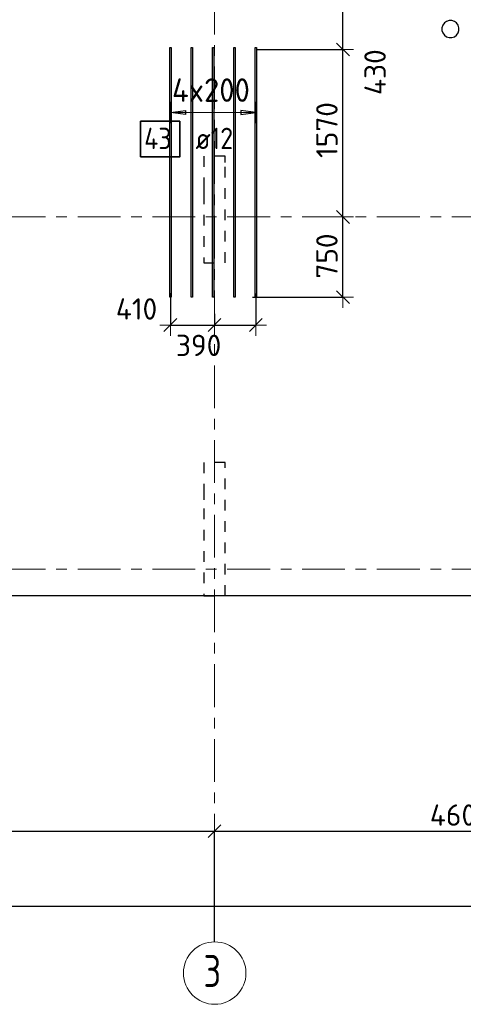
# Model space of a CAD drawing. Header units: metres. Extents: x -38 to 107, y -15 to 21.
# Tile 4 of 254: x 7.33 to 11.48, y -4.07 to 5.15. Entities that reach past the tile are written whole.
import ezdxf

# ---------------------------------------------------------------- set-up
doc = ezdxf.new("R2010")
doc.units = ezdxf.units.M
doc.header["$PDMODE"] = 65
for name, pattern in [('______11', [0.5, 0.4, -0.05, 0, -0.05]), ('______2', [0.0405, 0.03, -0.0105]), ('______5', [1.1, 0.8, -0.1, 0.1, -0.1])]:
    doc.linetypes.add(name, pattern=pattern)
for name, color, linetype, lineweight in [('XR$1$Осевая линия (1)', 7, '______5', 13), ('XR$1$Размерная линия (1)', 7, 'Continuous', 13), ('XR$5$Перекрытие (1)', 7, 'Continuous', 35), ('XR$5$Размерная линия (1)', 7, 'Continuous', 13)]:
    doc.layers.add(name, color=color, linetype=linetype, lineweight=lineweight)
doc.layers.add('XR$5$Арм.стержн.Доп. Арм верхн.зоны Х', color=7, linetype='Continuous', lineweight=35, true_color=0x8c8cff)
doc.layers.add('XR$7$Стена_ бетон несущ.', color=7, linetype='Continuous', lineweight=70, true_color=0xb4b496)
doc.styles.add('ISOCPEUR', font='txt')
doc.dimstyles.new('DIMSTYLE_3', dxfattribs={"dimtxt": 0.2, "dimasz": 0.2, "dimexe": 0, "dimexo": 0, "dimgap": 0.1, "dimtad": 2, "dimdec": 0, "dimlfac": 1000, "dimrnd": 5, "dimzin": 12, "dimdsep": 46, "dimtxsty": 'ISOCPEUR', "dimblk1": 'ALL_ML_STRICH', "dimblk2": 'ALL_ML_STRICH', "dimsah": 1, "dimcen": 0, "dimclrd": 7, "dimclre": 256, "dimclrt": 7, "dimadec": 0, "dimazin": 0, "dimtfac": 1, "dimtdec": 0, "dimtix": 1, "dimtmove": 2, "dimatfit": 3, "dimfxl": 0, "dimtzin": 0, "dimlwd": 0, "dimlwe": -3, "dimarcsym": 0})
doc.dimstyles.new('DIMSTYLE_36', dxfattribs={"dimtxt": 0.2, "dimasz": 0.2, "dimexe": 0, "dimexo": 0, "dimgap": 0.1, "dimtad": 0, "dimdec": 0, "dimlfac": 1000, "dimrnd": 5, "dimzin": 12, "dimdsep": 46, "dimtxsty": 'ISOCPEUR', "dimblk1": 'ALL_ML_STRICH', "dimblk2": 'ALL_ML_STRICH', "dimsah": 1, "dimcen": 0, "dimclrd": 7, "dimclre": 256, "dimclrt": 7, "dimadec": 0, "dimazin": 0, "dimtfac": 1, "dimtdec": 0, "dimtix": 1, "dimtmove": 2, "dimatfit": 3, "dimfxl": 0, "dimtvp": 1.2, "dimtzin": 0, "dimlwd": 0, "dimlwe": -3, "dimarcsym": 0})
doc.dimstyles.new('DIMSTYLE_37', dxfattribs={"dimtxt": 0.2, "dimasz": 0.2, "dimexe": 0, "dimexo": 0, "dimgap": 0.1, "dimtad": 2, "dimdec": 0, "dimlfac": 1000, "dimrnd": 5, "dimzin": 12, "dimdsep": 46, "dimtxsty": 'ISOCPEUR', "dimblk1": 'ALL_ML_STRICH', "dimblk2": 'ALL_ML_STRICH', "dimsah": 1, "dimcen": 0, "dimclrd": 7, "dimclre": 256, "dimclrt": 7, "dimadec": 0, "dimazin": 0, "dimtfac": 1, "dimtdec": 0, "dimtix": 1, "dimtmove": 2, "dimatfit": 3, "dimfxl": 0, "dimtvp": 1.2, "dimtzin": 0, "dimlwd": 0, "dimlwe": -3, "dimarcsym": 0})

# ---------------------------------------------------------------- blocks, each defined once
blk = doc.blocks.new('ALL_ML_STRICH')
at = {"color": 0, "linetype": 'ByBlock', "lineweight": -2}
for p, q in [((0, -0.5), (0, 0.5)), ((-1, 0), (0.5, 0)), ((-0.3, -0.3), (0.3, 0.3))]:
    blk.add_line(p, q, dxfattribs=at)
blk = doc.blocks.new('*D11')
at = {"layer": 'DEFPOINTS', "color": 7, "linetype": 'Continuous', "lineweight": 13, "transparency": 33554687}
for p in [(0.5, -3.1033), (0.5, -3.1563), (61.6, -3.1401)]:
    blk.add_point(p, dxfattribs=at)
at = {"layer": 'XR$1$Размерная линия (1)', "color": 9, "linetype": 'Continuous', "lineweight": -2, "true_color": 0xc7c7c7, "transparency": 33554687}
for p, q in [((0.5, -3.1233), (0.5, -3.1563)), ((61.6, -3.1563), (61.6, -3.1563))]:
    blk.add_line(p, q, dxfattribs=at)
at = {"layer": 'XR$1$Размерная линия (1)', "color": 7, "linetype": 'Continuous', "lineweight": -2, "transparency": 33554687}
blk.add_line((0.5, -3.1563), (61.6, -3.1563), dxfattribs=at)
at = {"layer": 'XR$1$Размерная линия (1)', "color": 7, "linetype": 'Continuous', "lineweight": 13, "transparency": 33554687, "xscale": 0.2, "yscale": 0.2, "zscale": 0.2, "rotation": 180}
blk.add_blockref('ALL_ML_STRICH', (0.5, -3.1563), dxfattribs=at)
at = {"layer": 'XR$1$Размерная линия (1)', "color": 7, "linetype": 'Continuous', "lineweight": 13, "transparency": 33554687, "xscale": 0.2, "yscale": 0.2, "zscale": 0.2}
blk.add_blockref('ALL_ML_STRICH', (61.6, -3.1563), dxfattribs=at)
at = {"layer": 'XR$1$Размерная линия (1)', "color": 7, "linetype": 'Continuous', "lineweight": 13, "transparency": 33554687, "insert": (31.1, -3.0063), "char_height": 0.2, "width": 1, "attachment_point": 5, "style": 'ISOCPEUR'}
blk.add_mtext('\\A1;{61100}', dxfattribs=at)
blk = doc.blocks.new('*D13')
at = {"layer": 'DEFPOINTS', "color": 7, "linetype": 'Continuous', "lineweight": 13, "transparency": 33554687}
for p in [(4.5, -2.452), (4.5, -3.5132), (9.15, -3.5132)]:
    blk.add_point(p, dxfattribs=at)
at = {"layer": 'XR$1$Размерная линия (1)', "color": 9, "linetype": 'Continuous', "lineweight": -2, "true_color": 0xc7c7c7, "transparency": 33554687}
for p, q in [((4.5, -3.4932), (4.5, -2.452)), ((9.15, -3.4932), (9.15, -2.452))]:
    blk.add_line(p, q, dxfattribs=at)
at = {"layer": 'XR$1$Размерная линия (1)', "color": 7, "linetype": 'Continuous', "lineweight": -2, "transparency": 33554687}
blk.add_line((4.5, -2.452), (9.15, -2.452), dxfattribs=at)
at = {"layer": 'XR$1$Размерная линия (1)', "color": 7, "linetype": 'Continuous', "lineweight": 13, "transparency": 33554687, "xscale": 0.2, "yscale": 0.2, "zscale": 0.2, "rotation": 180}
blk.add_blockref('ALL_ML_STRICH', (4.5, -2.452), dxfattribs=at)
at = {"layer": 'XR$1$Размерная линия (1)', "color": 7, "linetype": 'Continuous', "lineweight": 13, "transparency": 33554687, "xscale": 0.2, "yscale": 0.2, "zscale": 0.2}
blk.add_blockref('ALL_ML_STRICH', (9.15, -2.452), dxfattribs=at)
at = {"layer": 'XR$1$Размерная линия (1)', "color": 7, "linetype": 'Continuous', "lineweight": 13, "transparency": 33554687, "insert": (6.825, -2.302), "char_height": 0.2, "width": 0.8, "attachment_point": 5, "style": 'ISOCPEUR'}
blk.add_mtext('\\A1;{4650}', dxfattribs=at)
blk = doc.blocks.new('*D14')
at = {"layer": 'DEFPOINTS', "color": 7, "linetype": 'Continuous', "lineweight": 13, "transparency": 33554687}
for p in [(9.15, -2.452), (9.15, -3.5132), (13.75, -3.5132)]:
    blk.add_point(p, dxfattribs=at)
at = {"layer": 'XR$1$Размерная линия (1)', "color": 9, "linetype": 'Continuous', "lineweight": -2, "true_color": 0xc7c7c7, "transparency": 33554687}
for p, q in [((9.15, -3.4932), (9.15, -2.452)), ((13.75, -3.4932), (13.75, -2.452))]:
    blk.add_line(p, q, dxfattribs=at)
at = {"layer": 'XR$1$Размерная линия (1)', "color": 7, "linetype": 'Continuous', "lineweight": -2, "transparency": 33554687}
blk.add_line((9.15, -2.452), (13.75, -2.452), dxfattribs=at)
at = {"layer": 'XR$1$Размерная линия (1)', "color": 7, "linetype": 'Continuous', "lineweight": 13, "transparency": 33554687, "xscale": 0.2, "yscale": 0.2, "zscale": 0.2, "rotation": 180}
blk.add_blockref('ALL_ML_STRICH', (9.15, -2.452), dxfattribs=at)
at = {"layer": 'XR$1$Размерная линия (1)', "color": 7, "linetype": 'Continuous', "lineweight": 13, "transparency": 33554687, "xscale": 0.2, "yscale": 0.2, "zscale": 0.2}
blk.add_blockref('ALL_ML_STRICH', (13.75, -2.452), dxfattribs=at)
at = {"layer": 'XR$1$Размерная линия (1)', "color": 7, "linetype": 'Continuous', "lineweight": 13, "transparency": 33554687, "insert": (11.45, -2.302), "char_height": 0.2, "width": 0.8, "attachment_point": 5, "style": 'ISOCPEUR'}
blk.add_mtext('\\A1;{4600}', dxfattribs=at)
blk = doc.blocks.new('*D651')
at = {"layer": 'DEFPOINTS', "color": 7, "linetype": 'Continuous', "lineweight": 13, "transparency": 33554687}
for p in [(8.7376, 2.6076), (9.15, 2.4137), (8.7376, 2.2878)]:
    blk.add_point(p, dxfattribs=at)
at = {"layer": 'XR$5$Размерная линия (1)', "color": 9, "linetype": 'Continuous', "lineweight": -2, "true_color": 0xc7c7c7, "transparency": 33554687}
for p, q in [((8.7376, 2.5876), (8.7376, 2.2878)), ((9.15, 2.3937), (9.15, 2.2878))]:
    blk.add_line(p, q, dxfattribs=at)
at = {"layer": 'XR$5$Размерная линия (1)', "color": 7, "linetype": 'Continuous', "lineweight": -2, "transparency": 33554687}
blk.add_line((8.7376, 2.2878), (9.15, 2.2878), dxfattribs=at)
at = {"layer": 'XR$5$Размерная линия (1)', "color": 7, "linetype": 'Continuous', "lineweight": 13, "transparency": 33554687, "xscale": 0.2, "yscale": 0.2, "zscale": 0.2, "rotation": 180}
blk.add_blockref('ALL_ML_STRICH', (8.7376, 2.2878), dxfattribs=at)
at = {"layer": 'XR$5$Размерная линия (1)', "color": 7, "linetype": 'Continuous', "lineweight": 13, "transparency": 33554687, "xscale": 0.2, "yscale": 0.2, "zscale": 0.2}
blk.add_blockref('ALL_ML_STRICH', (9.15, 2.2878), dxfattribs=at)
at = {"layer": 'XR$5$Размерная линия (1)', "color": 7, "linetype": 'Continuous', "lineweight": 13, "transparency": 33554687, "insert": (8.4205, 2.4384), "char_height": 0.2, "width": 0.6, "attachment_point": 5, "style": 'ISOCPEUR'}
blk.add_mtext('\\A1;{410}', dxfattribs=at)
blk = doc.blocks.new('*D652')
at = {"layer": 'DEFPOINTS', "color": 7, "linetype": 'Continuous', "lineweight": 13, "transparency": 33554687}
for p in [(9.5376, 2.6041), (9.15, 2.4137), (9.15, 2.2878)]:
    blk.add_point(p, dxfattribs=at)
at = {"layer": 'XR$5$Размерная линия (1)', "color": 9, "linetype": 'Continuous', "lineweight": -2, "true_color": 0xc7c7c7, "transparency": 33554687}
for p, q in [((9.5376, 2.5841), (9.5376, 2.2878)), ((9.15, 2.3937), (9.15, 2.2878))]:
    blk.add_line(p, q, dxfattribs=at)
at = {"layer": 'XR$5$Размерная линия (1)', "color": 7, "linetype": 'Continuous', "lineweight": -2, "transparency": 33554687}
blk.add_line((9.15, 2.2878), (9.5376, 2.2878), dxfattribs=at)
at = {"layer": 'XR$5$Размерная линия (1)', "color": 7, "linetype": 'Continuous', "lineweight": 13, "transparency": 33554687, "xscale": 0.2, "yscale": 0.2, "zscale": 0.2, "rotation": 180}
blk.add_blockref('ALL_ML_STRICH', (9.15, 2.2878), dxfattribs=at)
at = {"layer": 'XR$5$Размерная линия (1)', "color": 7, "linetype": 'Continuous', "lineweight": 13, "transparency": 33554687, "xscale": 0.2, "yscale": 0.2, "zscale": 0.2}
blk.add_blockref('ALL_ML_STRICH', (9.5376, 2.2878), dxfattribs=at)
at = {"layer": 'XR$5$Размерная линия (1)', "color": 7, "linetype": 'Continuous', "lineweight": 13, "transparency": 33554687, "insert": (9.0015, 2.0972), "char_height": 0.2, "width": 0.6, "attachment_point": 5, "style": 'ISOCPEUR'}
blk.add_mtext('\\A1;{390}', dxfattribs=at)
blk = doc.blocks.new('*D883')
at = {"layer": 'DEFPOINTS', "color": 7, "linetype": 'Continuous', "lineweight": 13, "transparency": 33554687}
for p in [(10.5511, 3.3), (9.4863, 2.548), (10.3519, 2.548)]:
    blk.add_point(p, dxfattribs=at)
at = {"layer": 'XR$5$Размерная линия (1)', "color": 9, "linetype": 'Continuous', "lineweight": -2, "true_color": 0xc7c7c7, "transparency": 33554687}
for p, q in [((10.3519, 3.3), (10.3519, 3.3)), ((9.5063, 2.548), (10.3519, 2.548))]:
    blk.add_line(p, q, dxfattribs=at)
at = {"layer": 'XR$5$Размерная линия (1)', "color": 7, "linetype": 'Continuous', "lineweight": -2, "transparency": 33554687}
blk.add_line((10.3519, 2.548), (10.3519, 3.3), dxfattribs=at)
at = {"layer": 'XR$5$Размерная линия (1)', "color": 7, "linetype": 'Continuous', "lineweight": 13, "transparency": 33554687, "xscale": 0.2, "yscale": 0.2, "zscale": 0.2}
for p, rotation in [((10.3519, 3.3), 90), ((10.3519, 2.548), 270)]:
    blk.add_blockref('ALL_ML_STRICH', p, dxfattribs=dict(at, rotation=rotation))
at = {"layer": 'XR$5$Размерная линия (1)', "color": 7, "linetype": 'Continuous', "lineweight": 13, "transparency": 33554687, "insert": (10.2019, 2.934), "char_height": 0.2, "width": 0.6, "attachment_point": 5, "rotation": 90, "style": 'ISOCPEUR'}
blk.add_mtext('\\A1;{750}', dxfattribs=at)
blk = doc.blocks.new('*D884')
at = {"layer": 'DEFPOINTS', "color": 7, "linetype": 'Continuous', "lineweight": 13, "transparency": 33554687}
for p in [(9.524, 4.8685), (10.3519, 3.3), (10.5511, 3.3)]:
    blk.add_point(p, dxfattribs=at)
at = {"layer": 'XR$5$Размерная линия (1)', "color": 9, "linetype": 'Continuous', "lineweight": -2, "true_color": 0xc7c7c7, "transparency": 33554687}
for p, q in [((9.544, 4.8685), (10.3519, 4.8685)), ((10.3519, 3.3), (10.3519, 3.3))]:
    blk.add_line(p, q, dxfattribs=at)
at = {"layer": 'XR$5$Размерная линия (1)', "color": 7, "linetype": 'Continuous', "lineweight": -2, "transparency": 33554687}
blk.add_line((10.3519, 3.3), (10.3519, 4.8685), dxfattribs=at)
at = {"layer": 'XR$5$Размерная линия (1)', "color": 7, "linetype": 'Continuous', "lineweight": 13, "transparency": 33554687, "xscale": 0.2, "yscale": 0.2, "zscale": 0.2}
for p, rotation in [((10.3519, 4.8685), 90), ((10.3519, 3.3), 270)]:
    blk.add_blockref('ALL_ML_STRICH', p, dxfattribs=dict(at, rotation=rotation))
at = {"layer": 'XR$5$Размерная линия (1)', "color": 7, "linetype": 'Continuous', "lineweight": 13, "transparency": 33554687, "insert": (10.2019, 4.1143), "char_height": 0.2, "width": 0.8, "attachment_point": 5, "rotation": 90, "style": 'ISOCPEUR'}
blk.add_mtext('\\A1;{1570}', dxfattribs=at)
blk = doc.blocks.new('*D885')
at = {"layer": 'DEFPOINTS', "color": 7, "linetype": 'Continuous', "lineweight": 13, "transparency": 33554687}
for p in [(9.6185, 5.2995), (9.524, 4.8685), (10.3519, 4.8685)]:
    blk.add_point(p, dxfattribs=at)
at = {"layer": 'XR$5$Размерная линия (1)', "color": 9, "linetype": 'Continuous', "lineweight": -2, "true_color": 0xc7c7c7, "transparency": 33554687}
for p, q in [((9.6385, 5.2995), (10.3519, 5.2995)), ((9.544, 4.8685), (10.3519, 4.8685))]:
    blk.add_line(p, q, dxfattribs=at)
at = {"layer": 'XR$5$Размерная линия (1)', "color": 7, "linetype": 'Continuous', "lineweight": -2, "transparency": 33554687}
blk.add_line((10.3519, 4.8685), (10.3519, 5.2995), dxfattribs=at)
at = {"layer": 'XR$5$Размерная линия (1)', "color": 7, "linetype": 'Continuous', "lineweight": 13, "transparency": 33554687, "xscale": 0.2, "yscale": 0.2, "zscale": 0.2}
for p, rotation in [((10.3519, 5.2995), 90), ((10.3519, 4.8685), 270)]:
    blk.add_blockref('ALL_ML_STRICH', p, dxfattribs=dict(at, rotation=rotation))
at = {"layer": 'XR$5$Размерная линия (1)', "color": 7, "linetype": 'Continuous', "lineweight": 13, "transparency": 33554687, "insert": (10.6526, 4.6564), "char_height": 0.2, "width": 0.6, "attachment_point": 5, "rotation": 90, "style": 'ISOCPEUR'}
blk.add_mtext('\\A1;{430}', dxfattribs=at)

msp = doc.modelspace()

# ---------------------------------------------------------------- linework, layer by layer
at = {"layer": 'XR$1$Осевая линия (1)', "color": 253, "linetype": '______11', "lineweight": 13, "true_color": 0xa0a0a0, "transparency": 33554687}
for p, q in [((9.15, -3.39), (9.15, 19.78)), ((-2.63, 3.3), (62.6, 3.3)), ((-2.63, 0), (62.6, 0))]:
    msp.add_line(p, q, dxfattribs=at)
at = {"layer": 'XR$1$Осевая линия (1)', "color": 7, "linetype": 'Continuous', "lineweight": 13, "transparency": 33554687}
msp.add_circle((9.1524, -3.7819), 0.2924, dxfattribs=at)
at = {"layer": 'XR$5$Арм.стержн.Доп. Арм верхн.зоны Х', "color": 253, "linetype": 'Continuous', "lineweight": -3, "true_color": 0xa0a0a0, "transparency": 33554687}
for p, q in [((8.7376, 4.2782), (8.7376, 4.3782)), ((9.5376, 4.2782), (9.5376, 4.3782)), ((8.7376, 4.2782), (8.7376, 4.1782)), ((9.5376, 4.2782), (9.5376, 4.1782))]:
    msp.add_line(p, q, dxfattribs=at)
at = {"layer": 'XR$5$Арм.стержн.Доп. Арм верхн.зоны Х', "color": 7, "linetype": 'Continuous', "lineweight": 25, "transparency": 33554687}
for p, q in [((8.7376, 4.2782), (8.8776, 4.2982)), ((8.8776, 4.2582), (8.7376, 4.2782)), ((8.8776, 4.2982), (8.8776, 4.2582)), ((9.5376, 4.2782), (9.3976, 4.2982)), ((9.3976, 4.2982), (9.3976, 4.2582)), ((9.3976, 4.2582), (9.5376, 4.2782))]:
    msp.add_line(p, q, dxfattribs=at)
at = {"layer": 'XR$5$Арм.стержн.Доп. Арм верхн.зоны Х', "color": 7, "linetype": 'Continuous', "lineweight": 13, "transparency": 33554687}
for p, q in [((8.7376, 4.2782), (8.7376, 4.2782)), ((8.7376, 4.2782), (9.5376, 4.2782)), ((9.5376, 4.2782), (9.5376, 4.2782))]:
    msp.add_line(p, q, dxfattribs=at)
at = {"layer": 'XR$5$Арм.стержн.Доп. Арм верхн.зоны Х', "color": 34, "linetype": 'Continuous', "lineweight": 25, "transparency": 33554687}
for points in [[(8.7316, 2.5482), (8.7316, 4.8882), (8.7436, 4.8882), (8.7436, 2.5482), (8.7316, 2.5482)], [(8.9316, 2.5482), (8.9316, 4.8882), (8.9436, 4.8882), (8.9436, 2.5482), (8.9316, 2.5482)], [(9.1316, 2.5482), (9.1316, 4.8882), (9.1436, 4.8882), (9.1436, 2.5482), (9.1316, 2.5482)], [(9.3316, 2.5482), (9.3316, 4.8882), (9.3436, 4.8882), (9.3436, 2.5482), (9.3316, 2.5482)], [(9.5316, 2.5482), (9.5316, 4.8882), (9.5436, 4.8882), (9.5436, 2.5482), (9.5316, 2.5482)]]:
    msp.add_lwpolyline(points, dxfattribs=at)
at = {"layer": 'XR$5$Арм.стержн.Доп. Арм верхн.зоны Х', "color": 7, "linetype": 'Continuous', "lineweight": 35, "transparency": 33554687}
msp.add_lwpolyline([(8.4587, 3.8624), (8.8254, 3.8624), (8.8254, 4.1957), (8.4587, 4.1957), (8.4587, 3.8624)], dxfattribs=at)
at = {"layer": 'XR$5$Перекрытие (1)', "color": 7, "linetype": 'Continuous', "lineweight": 25, "transparency": 33554687}
for p, q in [((11.2864, 5.0969), (11.2786, 5.0729)), ((11.2786, 5.0729), (11.2786, 5.0477)), ((11.3013, 5.1174), (11.2864, 5.0969)), ((11.3217, 5.1322), (11.3013, 5.1174)), ((11.3457, 5.14), (11.3217, 5.1322)), ((11.3709, 5.14), (11.3457, 5.14)), ((11.3949, 5.1322), (11.3709, 5.14)), ((11.4153, 5.1174), (11.3949, 5.1322)), ((11.4302, 5.0969), (11.4153, 5.1174)), ((11.438, 5.0729), (11.4302, 5.0969)), ((11.438, 5.0477), (11.438, 5.0729)), ((11.2786, 5.0477), (11.2864, 5.0237)), ((11.2864, 5.0237), (11.3013, 5.0033)), ((11.3013, 5.0033), (11.3217, 4.9885)), ((11.3217, 4.9885), (11.3457, 4.9807)), ((11.3457, 4.9807), (11.3709, 4.9807)), ((11.3709, 4.9807), (11.3949, 4.9885)), ((11.3949, 4.9885), (11.4153, 5.0033)), ((11.4153, 5.0033), (11.4302, 5.0237)), ((11.4302, 5.0237), (11.438, 5.0477)), ((13.6501, -0.2498), (0.25, -0.2498))]:
    msp.add_line(p, q, dxfattribs=at)
at = {"layer": 'XR$7$Стена_ бетон несущ.', "color": 253, "linetype": '______2', "lineweight": -3, "true_color": 0xa0a0a0, "transparency": 33554687}
for p, q in [((9.05, 3.87), (9.05, 3.601)), ((9.25, 3.87), (9.05, 3.87)), ((9.25, 3.8092), (9.25, 3.87)), ((9.25, 2.87), (9.25, 3.8092)), ((9.05, 3.601), (9.05, 3.521)), ((9.05, 3.521), (9.05, 2.87)), ((9.05, 2.87), (9.25, 2.87)), ((9.25, 1), (9.05, 1)), ((9.05, 1), (9.05, 0.75)), ((9.25, 0.75), (9.25, 1)), ((9.05, 0.75), (9.05, 0.5702)), ((9.25, -0.25), (9.25, 0.75)), ((9.05, 0.5702), (9.05, -0.25)), ((9.05, -0.25), (9.25, -0.25))]:
    msp.add_line(p, q, dxfattribs=at)

# ---------------------------------------------------------------- texts
at = {"layer": 'XR$1$Осевая линия (1)', "color": 7, "linetype": 'Continuous', "lineweight": 13, "transparency": 33554687, "insert": (9.0474, -3.9124), "char_height": 0.3, "width": 0.326407, "attachment_point": 7, "style": 'ISOCPEUR'}
msp.add_mtext('\\W0.78;3', dxfattribs=at)
at = {"layer": 'XR$5$Арм.стержн.Доп. Арм верхн.зоны Х', "color": 7, "linetype": 'Continuous', "lineweight": 13, "transparency": 33554687, "insert": (8.7526, 4.3782), "char_height": 0.22, "width": 0.895564, "attachment_point": 7, "style": 'ISOCPEUR'}
msp.add_mtext('\\W0.95;4x200', dxfattribs=at)
at = {"layer": 'XR$5$Арм.стержн.Доп. Арм верхн.зоны Х', "color": 7, "linetype": 'Continuous', "lineweight": 25, "transparency": 33554687, "char_height": 0.2, "attachment_point": 7, "style": 'ISOCPEUR'}
for s, insert, width in [('\\W0.88;43', (8.4921, 3.9357), 0.387995), ('\\W0.89; ø12 ', (8.8587, 3.9357), 0.749105)]:
    msp.add_mtext(s, dxfattribs=dict(at, insert=insert, width=width))

# ---------------------------------------------------------------- dimensions: what is measured, and where the dimension line sits
at = {"layer": 'XR$1$Размерная линия (1)', "color": 7, "linetype": 'Continuous', "lineweight": 13, "transparency": 33554687}
for base, p1, p2, picture, middle in [((9.15, -2.452), (4.5, -3.4932), (9.15, -3.4932), '*D13', (6.825, -2.302)), ((13.75, -2.452), (9.15, -3.4932), (13.75, -3.4932), '*D14', (11.45, -2.302)), ((61.6, -3.1563), (0.5, -3.1233), (61.6, -3.1563), '*D11', (31.1, -3.0063))]:
    dim = msp.add_linear_dim(base=base, p1=p1, p2=p2, dimstyle='DIMSTYLE_3', override={"dimpost": '<>', "dimclrd": 7, "dimclre": 9, "dimclrt": 7, "dimlwd": 0, "dimlwe": 65533}, dxfattribs=at)
    dim.commit()
    dim.dimension.update_dxf_attribs({"geometry": picture, "text_midpoint": middle, "dimtype": 160})
at = {"layer": 'XR$5$Размерная линия (1)', "color": 7, "linetype": 'Continuous', "lineweight": 13, "transparency": 33554687}
for base, p1, p2, dimstyle, picture, middle in [((10.3519, 5.2995), (9.544, 4.8685), (9.6385, 5.2995), 'DIMSTYLE_36', '*D885', (10.6526, 4.6564)), ((10.35186, 4.86853), (10.35186, 3.3), (9.54397, 4.86853), 'DIMSTYLE_3', '*D884', (10.20186, 4.11426)), ((10.3519, 3.3), (9.5063, 2.548), (10.3519, 3.3), 'DIMSTYLE_3', '*D883', (10.2019, 2.934))]:
    dim = msp.add_linear_dim(base=base, p1=p1, p2=p2, angle=90, dimstyle=dimstyle, override={"dimpost": '<>', "dimclrd": 7, "dimclre": 9, "dimclrt": 7, "dimlwd": 0, "dimlwe": 65533}, dxfattribs=at)
    dim.commit()
    dim.dimension.update_dxf_attribs({"geometry": picture, "text_midpoint": middle, "dimtype": 160})
for base, p1, p2, dimstyle, picture, middle in [((9.15, 2.2878), (8.7376, 2.5876), (9.15, 2.3937), 'DIMSTYLE_37', '*D651', (8.4205, 2.4384)), ((9.5376, 2.2878), (9.15, 2.3937), (9.5376, 2.5841), 'DIMSTYLE_36', '*D652', (9.0015, 2.0972))]:
    dim = msp.add_linear_dim(base=base, p1=p1, p2=p2, dimstyle=dimstyle, override={"dimpost": '<>', "dimclrd": 7, "dimclre": 9, "dimclrt": 7, "dimlwd": 0, "dimlwe": 65533}, dxfattribs=at)
    dim.commit()
    dim.dimension.update_dxf_attribs({"geometry": picture, "text_midpoint": middle, "dimtype": 160})

doc.saveas('drawing.dxf')
